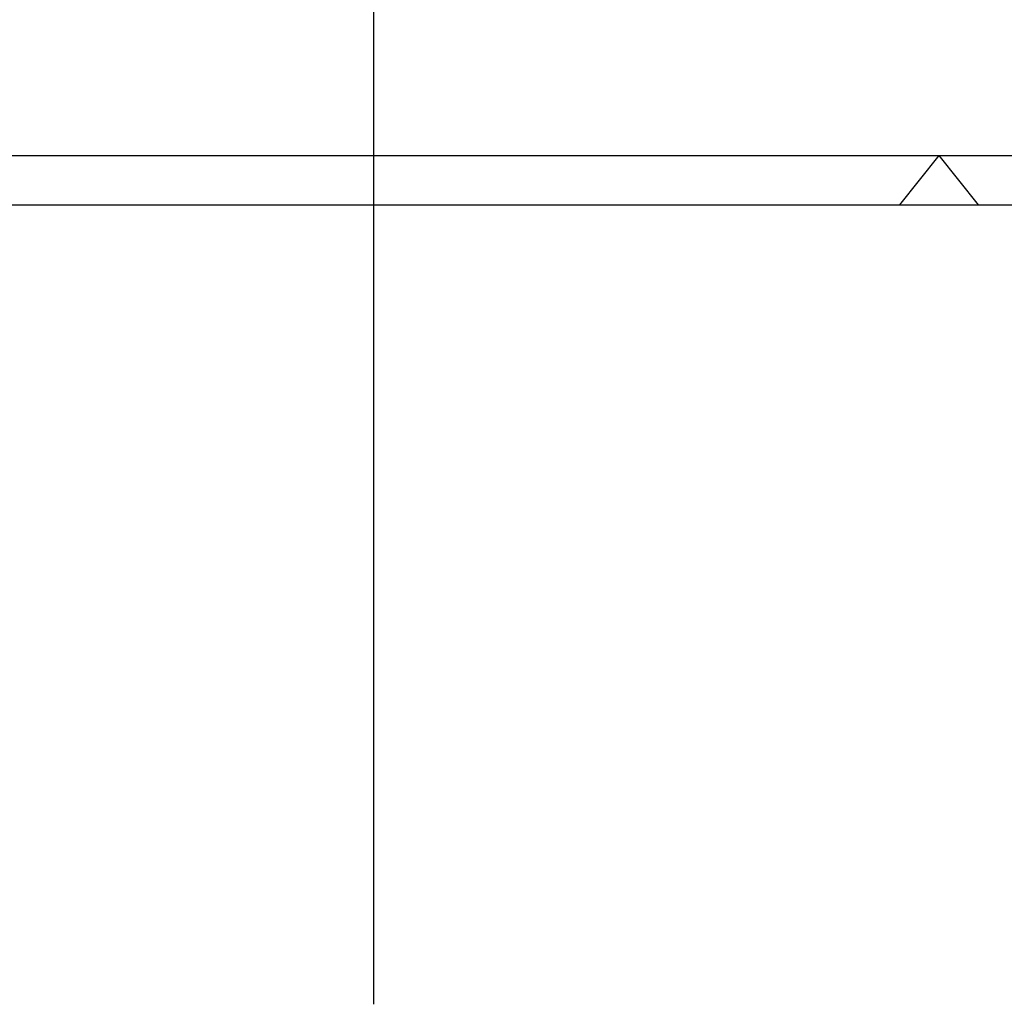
# Model space of a CAD drawing. Extents: x 0 to 420, y -81 to 390.
# Tile 2 of 18: x 142 to 242, y -81 to 19. Entities that reach past the tile are written whole.
import ezdxf

# ---------------------------------------------------------------- set-up
doc = ezdxf.new("R2010")
doc.units = 0
doc.header["$LTSCALE"] = 23.1
doc.layers.add('AG_HOSE_125_DXF_CONTINUOUS', color=7, linetype='CONTINUOUS')
doc.layers.add('ASE_65_125-5_DXF_FORMAT', color=7, linetype='CONTINUOUS')

msp = doc.modelspace()

# ---------------------------------------------------------------- linework, layer by layer
at = {"layer": 'AG_HOSE_125_DXF_CONTINUOUS', "color": 4, "linetype": 'CONTINUOUS'}
msp.add_line((177.51497, 106.37776), (177.51497, -81.34614), dxfattribs=at)
at = {"layer": 'ASE_65_125-5_DXF_FORMAT', "color": 7, "linetype": 'CONTINUOUS'}
for p, q in [((24.99842, 4.99848), (414.99842, 4.99848)), ((234.99842, 4.99848), (231.00182, -0.00152)), ((234.99842, 4.99848), (238.99502, -0.00152)), ((-0.00158, -0.00152), (419.99842, -0.00152))]:
    msp.add_line(p, q, dxfattribs=at)

doc.saveas('drawing.dxf')
